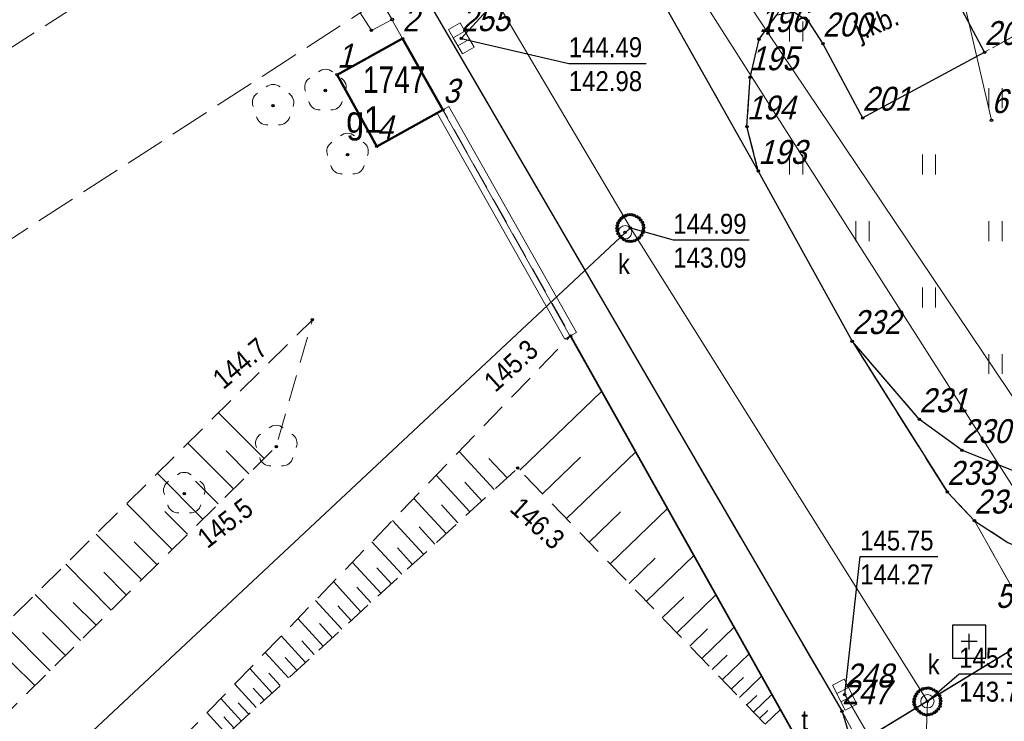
# Model space of a CAD drawing. Header units: metres. Extents: x 5551907 to 5556416, y 5709283 to 5712755.
# Tile 63 of 100: x 5554521 to 5554558, y 5710711 to 5710737. Entities that reach past the tile are written whole.
import ezdxf
from ezdxf.enums import TextEntityAlignment as Align

# ---------------------------------------------------------------- set-up
doc = ezdxf.new("R2010")
doc.units = ezdxf.units.M
for name, pattern in [('1.0_0.5', [1.5, 1, -0.5]), ('1.5_0.5', [2, 1.5, -0.5]), ('219-500', [0]), ('suep_nn_500', [0])]:
    doc.linetypes.add(name, pattern=pattern)
doc.layers.get('0').update_dxf_attribs({"color": 2, "lineweight": 5})
doc.styles.get("Standard").update_dxf_attribs({"font": 'Working1250', "width": 0.75})
doc.linetypes.add('902-500', pattern='A,3.75,0,[1,ksztalty.shx,S=0.5,R=0,X=0,Y=0],3.75', length=7.5)
doc.linetypes.add('otdn_500', pattern='A,5,0,[21,ksztalty.shx,S=0.5,R=0,X=0,Y=0]', length=5)

# ---------------------------------------------------------------- blocks, each defined once
blk = doc.blocks.new('PUNKTBUD')
at = {"color": 0}
blk.add_circle((0, 0), 0.045, dxfattribs=at)
blk = doc.blocks.new('US05')
at = {"color": 0, "linetype": 'Continuous', "lineweight": 13}
for p, q in [((-0.525, -0.25), (-0.525, 0.25)), ((-0.525, 0.25), (-0.175, 0.25)), ((-0.175, -0.25), (-0.175, 0.25)), ((-0.175, 0.25), (0.175, 0.25)), ((0.175, -0.25), (0.175, 0.25)), ((0.175, 0.25), (0.525, 0.25)), ((0.525, -0.25), (0.525, 0.25)), ((-0.525, -0.25), (-0.175, -0.25)), ((-0.175, -0.25), (0.175, -0.25)), ((0.175, -0.25), (0.525, -0.25))]:
    blk.add_line(p, q, dxfattribs=at)
blk = doc.blocks.new('PW01')
at = {"linetype": 'Continuous', "lineweight": 13}
h = blk.add_hatch(color=0, dxfattribs=at)
edge = h.paths.add_edge_path()
edge.add_arc((0, 0), 0.045, 0, 360)
blk = doc.blocks.new('US22')
at = {"color": 0, "linetype": 'Continuous', "lineweight": 13}
blk.add_circle((0, 0), 0.25, dxfattribs=at)
blk = doc.blocks.new('SUEP1')
at = {"color": 0, "linetype": 'Continuous'}
for p, q in [((5, 0), (3.5, 0.5)), ((15, 0), (13.5, 0.5)), ((0, 0), (5, 0)), ((5, 0), (3.5, -0.5)), ((5, 0), (15, 0)), ((15, 0), (13.5, -0.5))]:
    blk.add_line(p, q, dxfattribs=at)
blk = doc.blocks.new('TU04')
at = {"color": 0, "linetype": 'Continuous', "lineweight": 13}
for p, q in [((0, 0), (0, 0.75)), ((0.5, 0), (0.5, 0.75))]:
    blk.add_line(p, q, dxfattribs=at)
blk = doc.blocks.new('OP021')
at = {"linetype": 'Continuous', "lineweight": 13}
h = blk.add_hatch(color=0, dxfattribs=at)
edge = h.paths.add_edge_path()
edge.add_arc((0, 0), 0.05, 0, 360)
at = {"color": 0, "linetype": 'Continuous', "lineweight": 13}
for centre, start, end in [((0, 0.4), 49.272, 130.728), ((-0.38, 0.124), 121.308, 202.548), ((0.38, 0.124), 337.452, 58.692), ((-0.235, -0.324), 193.221, 274.871), ((0.235, -0.324), 265.129, 346.779)]:
    blk.add_arc(centre, 0.4, start, end, dxfattribs=at)
blk = doc.blocks.new('PIKIETAW1891')
at = {"color": 0}
blk.add_circle((0, 0), 0.045, dxfattribs=at)
blk = doc.blocks.new('OSSP')
at = {"color": 0}
for p, q in [((-0.626, 0.625), (-0.626, -0.625)), ((-0.626, 0.625), (-0.626, -0.625)), ((0.624, 0.625), (-0.626, 0.625)), ((0.624, 0.625), (-0.626, 0.625)), ((0.624, -0.625), (0.624, 0.625)), ((0.624, -0.625), (0.624, 0.625)), ((0.3, 0), (-0.3, 0)), ((0.3, 0), (-0.3, 0)), ((0, -0.3), (0, 0.3)), ((0, -0.3), (0, 0.3)), ((-0.626, -0.625), (0.624, -0.625)), ((-0.626, -0.625), (0.624, -0.625))]:
    blk.add_line(p, q, dxfattribs=at)

msp = doc.modelspace()

# ---------------------------------------------------------------- linework, layer by layer
at = {"layer": '000 Inne (niezydentyfikowane)', "color": 7, "linetype": 'CONTINUOUS', "lineweight": 25, "flags": 128}
for points in [[(5554539.93, 5710720.29), (5554543.01, 5710723.26)], [(5554530.31, 5710720.73), (5554528.6, 5710722.45)], [(5554529.16, 5710719.59), (5554527.45, 5710721.31)], [(5554529.74, 5710720.16), (5554528.88, 5710721.02)], [(5554538.97, 5710719.56), (5554537.65, 5710721)], [(5554541.69, 5710718.47), (5554544.29, 5710720.98)], [(5554539.45, 5710720), (5554538.77, 5710720.73)], [(5554540.78, 5710719.4), (5554542.21, 5710720.78)], [(5554528.01, 5710718.45), (5554526.3, 5710720.17)], [(5554538.05, 5710718.72), (5554536.78, 5710720.1)], [(5554528.59, 5710719.02), (5554527.73, 5710719.88)], [(5554538.5, 5710719.14), (5554537.86, 5710719.84)], [(5554526.86, 5710717.31), (5554525.15, 5710719.03)], [(5554537.16, 5710717.91), (5554535.95, 5710719.23)], [(5554537.6, 5710718.31), (5554536.98, 5710718.99)], [(5554527.43, 5710717.88), (5554526.58, 5710718.74)], [(5554542.54, 5710717.59), (5554543.72, 5710718.73)], [(5554543.33, 5710716.77), (5554545.48, 5710718.85)], [(5554536.31, 5710717.13), (5554535.14, 5710718.4)], [(5554525.71, 5710716.17), (5554524, 5710717.89)], [(5554536.73, 5710717.51), (5554536.14, 5710718.16)], [(5554526.28, 5710716.74), (5554525.43, 5710717.6)], [(5554535.49, 5710716.38), (5554534.37, 5710717.6)], [(5554535.9, 5710716.75), (5554535.33, 5710717.37)], [(5554544.7, 5710715.36), (5554546.48, 5710717.08)], [(5554524.56, 5710715.03), (5554522.85, 5710716.76)], [(5554534.71, 5710715.66), (5554533.63, 5710716.83)], [(5554544.04, 5710716.03), (5554545.02, 5710716.98)], [(5554525.13, 5710715.6), (5554524.28, 5710716.46)], [(5554535.1, 5710716.02), (5554534.55, 5710716.62)], [(5554533.95, 5710714.97), (5554532.92, 5710716.1)], [(5554523.41, 5710713.89), (5554521.7, 5710715.62)], [(5554534.33, 5710715.31), (5554533.8, 5710715.89)], [(5554545.83, 5710714.18), (5554547.3, 5710715.61)], [(5554523.99, 5710714.46), (5554523.13, 5710715.32)], [(5554533.23, 5710714.31), (5554532.24, 5710715.39)], [(5554545.29, 5710714.74), (5554546.1, 5710715.52)], [(5554533.59, 5710714.64), (5554533.08, 5710715.19)], [(5554532.54, 5710713.67), (5554531.58, 5710714.71)], [(5554532.88, 5710713.99), (5554532.39, 5710714.52)], [(5554522.26, 5710712.75), (5554520.55, 5710714.48)], [(5554522.84, 5710713.32), (5554521.98, 5710714.19)], [(5554546.32, 5710713.67), (5554546.99, 5710714.32)], [(5554546.77, 5710713.21), (5554547.99, 5710714.39)], [(5554531.87, 5710713.06), (5554530.96, 5710714.06)], [(5554532.2, 5710713.36), (5554531.73, 5710713.87)], [(5554531.23, 5710712.48), (5554530.35, 5710713.43)], [(5554547.54, 5710712.41), (5554548.55, 5710713.38)], [(5554521.69, 5710712.19), (5554520.83, 5710713.05)], [(5554531.54, 5710712.77), (5554531.1, 5710713.25)], [(5554547.17, 5710712.79), (5554547.73, 5710713.33)], [(5554530.61, 5710711.91), (5554529.77, 5710712.83)], [(5554530.92, 5710712.19), (5554530.49, 5710712.66)], [(5554547.88, 5710712.06), (5554548.34, 5710712.5)], [(5554548.19, 5710711.74), (5554549.02, 5710712.55)], [(5554530.02, 5710711.37), (5554529.21, 5710712.25)], [(5554530.31, 5710711.64), (5554529.9, 5710712.09)], [(5554529.46, 5710710.85), (5554528.68, 5710711.7)], [(5554529.74, 5710711.11), (5554529.34, 5710711.54)], [(5554548.46, 5710711.45), (5554548.84, 5710711.82)], [(5554548.72, 5710711.19), (5554549.41, 5710711.86)], [(5554528.91, 5710710.35), (5554528.17, 5710711.17)], [(5554548.95, 5710710.95), (5554549.26, 5710711.26)], [(5554549.16, 5710710.74), (5554549.73, 5710711.29)], [(5554529.18, 5710710.6), (5554528.8, 5710711.02)]]:
    msp.add_lwpolyline(points, dxfattribs=at)
at = {"layer": '217-kontur klasyfikacyjny', "color": 3, "linetype": 'CONTINUOUS', "lineweight": 18, "flags": 128}
msp.add_lwpolyline([(5554551.26, 5710708.56), (5554531.77, 5710743.2)], dxfattribs=at)
at = {"layer": '218-kontur użytku gruntowego', "color": 3, "linetype": 'CONTINUOUS', "lineweight": 18, "flags": 128}
for points in [[(5554551.26, 5710708.56), (5554531.77, 5710743.2)], [(5554531.77, 5710743.2), (5554551.26, 5710708.56)]]:
    msp.add_lwpolyline(points, dxfattribs=at)
at = {"layer": '219-działka ewidencyjna', "color": 7, "linetype": '219-500', "lineweight": 18, "flags": 128}
for points in [[(5554540.56, 5710747.79), (5554558.89, 5710719.02)], [(5554531.77, 5710743.2), (5554551.26, 5710708.56)]]:
    msp.add_lwpolyline(points, dxfattribs=at)
at = {"layer": '312-budynek ewidencyjny', "color": 7, "linetype": 'CONTINUOUS', "lineweight": 50, "flags": 128}
for points in [[(5554533.06, 5710735.16), (5554535.52, 5710736.52)], [(5554535.52, 5710736.52), (5554537.04, 5710733.84)], [(5554534.55, 5710732.47), (5554533.06, 5710735.16)], [(5554537.04, 5710733.84), (5554534.55, 5710732.47)]]:
    msp.add_lwpolyline(points, dxfattribs=at)
at = {"layer": 'chodnik', "color": 7, "linetype": '1.0_0.5', "lineweight": 18, "flags": 128}
for points in [[(5554554.93, 5710740.69), (5554557.41, 5710736.01), (5554562.06, 5710738.58), (5554559.52, 5710743.21)], [(5554547.38, 5710699.78), (5554550.31, 5710702.54), (5554551.51, 5710704.05), (5554552.16, 5710705.41), (5554552.53, 5710707.06), (5554552.63, 5710709.3), (5554552.05, 5710711.22), (5554536.22, 5710738.38), (5554534.52, 5710738.29), (5554535.52, 5710736.52), (5554537.04, 5710733.84), (5554541.84, 5710725.34), (5554551.26, 5710708.56), (5554528.82, 5710684.19), (5554530.25, 5710683.47)]]:
    msp.add_lwpolyline(points, close=True, dxfattribs=at)
at = {"layer": 'jezdnia', "color": 7, "linetype": '1.5_0.5', "lineweight": 18, "flags": 128}
for points in [[(5554518.33, 5710769.05), (5554532.95, 5710743.99), (5554536.22, 5710738.38), (5554552.05, 5710711.22), (5554560.73, 5710695.29), (5554561.92, 5710693.81), (5554569.6, 5710680.85), (5554575.73, 5710670.65), (5554603.83, 5710627.01), (5554609.82, 5710629.69), (5554596.71, 5710647.84), (5554578.75, 5710672.96), (5554575.45, 5710680.03), (5554574.11, 5710683.4), (5554573.92, 5710684.32), (5554574.13, 5710685.01), (5554574.57, 5710685.19), (5554574.89, 5710691.25), (5554574.9, 5710691.73), (5554573.99, 5710692.3), (5554571.83, 5710693.35), (5554570.46, 5710694.21), (5554569.64, 5710695.02), (5554566.41, 5710700.42), (5554565.96, 5710701.56), (5554565.65, 5710703.1), (5554557.03, 5710718.39), (5554556.01, 5710719.47), (5554552.43, 5710725.14), (5554548.9, 5710731.54), (5554542.14, 5710743.53), (5554541.8, 5710744.15), (5554539.98, 5710747.24), (5554537.84, 5710750.92), (5554526.91, 5710768.76), (5554523.93, 5710773.48)], [(5554583.32, 5710757.25), (5554582.15, 5710756.16), (5554581.15, 5710755.44), (5554580.04, 5710754.99), (5554578.58, 5710754.93), (5554574.16, 5710755.21), (5554571.79, 5710755.2), (5554569.58, 5710754.97), (5554567.72, 5710754.49), (5554565.98, 5710753.71), (5554555.53, 5710748.09), (5554551.94, 5710746.1), (5554545.43, 5710742.72), (5554544.88, 5710742.57), (5554544.11, 5710742.58), (5554543.22, 5710742.82), (5554542.14, 5710743.53), (5554548.9, 5710731.54), (5554548.47, 5710733.21), (5554548.59, 5710735.06), (5554548.93, 5710736.5), (5554549.6, 5710737.42), (5554549.85, 5710737.86), (5554550.17, 5710738.11), (5554554.93, 5710740.69), (5554559.52, 5710743.21), (5554569.53, 5710748.58), (5554570.15, 5710748.98), (5554570.99, 5710749), (5554571.98, 5710748.64), (5554573.22, 5710747.8), (5554574.58, 5710746.23), (5554575.17, 5710745.04), (5554575.37, 5710743.43), (5554575.1, 5710742.43)], [(5554557.03, 5710718.39), (5554565.65, 5710703.1), (5554565.71, 5710705.01), (5554566.29, 5710707.16), (5554566.78, 5710708.15), (5554567.85, 5710709.44), (5554569.93, 5710712.16), (5554571.95, 5710715.14), (5554573.35, 5710717.47), (5554574.34, 5710719.45), (5554575.76, 5710723.25), (5554577.25, 5710728.01), (5554577.94, 5710729.93), (5554579.03, 5710731.87), (5554580.33, 5710733.32), (5554587.63, 5710749.73), (5554588.09, 5710751.34), (5554588.86, 5710752.96), (5554583.32, 5710757.25), (5554575.1, 5710742.43), (5554571.11, 5710732), (5554568.07, 5710723.54), (5554566.52, 5710719.85), (5554565.82, 5710718.82), (5554564.49, 5710717.74), (5554562.71, 5710716.87), (5554561.36, 5710716.68), (5554559.8, 5710716.93), (5554558.29, 5710717.57)], [(5554531.77, 5710743.2), (5554510.73, 5710729.75), (5554475.99, 5710709.85), (5554447.06, 5710693.26), (5554443.23, 5710699.15), (5554462.23, 5710712.32), (5554460.21, 5710715.22), (5554440.32, 5710701.85), (5554425.74, 5710692.16), (5554418.39, 5710702.98), (5554417.67, 5710704.05), (5554413.74, 5710698.54), (5554422.18, 5710685.91), (5554422.24, 5710683.26), (5554414.67, 5710678.37), (5554411.17, 5710678.91), (5554409.54, 5710677.7), (5554408.06, 5710674.21), (5554399.4, 5710668.24), (5554396.78, 5710667.91), (5554395.38, 5710669.36), (5554394.89, 5710669.03), (5554395.46, 5710668.22), (5554394.01, 5710667.3), (5554393.51, 5710668.1), (5554393.08, 5710667.81), (5554391.94, 5710669.33), (5554375.03, 5710657.88), (5554384.19, 5710648.99), (5554388.23, 5710645.06), (5554389.36, 5710643.96), (5554394.67, 5710650.04), (5554402.1, 5710659.1), (5554430.11, 5710677.61), (5554434.38, 5710680.2), (5554449.14, 5710687.47), (5554480.13, 5710704.87), (5554485.07, 5710707.73), (5554505.9, 5710719.35), (5554533.93, 5710737.49), (5554534.71, 5710737.99), (5554534.52, 5710738.29), (5554532.01, 5710742.81)], [(5554549.6, 5710737.42), (5554550.25, 5710737.52), (5554550.77, 5710737.18), (5554551.33, 5710736.33), (5554552.82, 5710733.54), (5554557.41, 5710736.01), (5554554.93, 5710740.69), (5554550.17, 5710738.11), (5554549.85, 5710737.86)], [(5554568.07, 5710723.54), (5554566.61, 5710721.82), (5554564.93, 5710720.73), (5554563, 5710720.02), (5554561.23, 5710719.81), (5554558.9, 5710720.1), (5554556.56, 5710721.04), (5554554.96, 5710722.2), (5554552.43, 5710725.14), (5554556.01, 5710719.47), (5554557.03, 5710718.39), (5554558.29, 5710717.57), (5554559.8, 5710716.93), (5554561.36, 5710716.68), (5554562.71, 5710716.87), (5554564.49, 5710717.74), (5554565.82, 5710718.82), (5554566.52, 5710719.85)], [(5554552.05, 5710711.22), (5554552.63, 5710709.3), (5554552.53, 5710707.06), (5554552.16, 5710705.41), (5554551.51, 5710704.05), (5554550.31, 5710702.54), (5554547.38, 5710699.78), (5554530.25, 5710683.47), (5554518.24, 5710671.52), (5554515.19, 5710668.72), (5554512.43, 5710666.27), (5554509.44, 5710663.6), (5554503.12, 5710658.09), (5554494.7, 5710651.01), (5554489.25, 5710646.55), (5554488.04, 5710645.72), (5554487.11, 5710645.3), (5554485.69, 5710644.79), (5554478.94, 5710642.57), (5554477.43, 5710642.29), (5554475.08, 5710642.25), (5554473.42, 5710642.28), (5554472.43, 5710638.71), (5554473.93, 5710638.51), (5554474.43, 5710637.77), (5554474.72, 5710636.97), (5554474.66, 5710636.42), (5554473.93, 5710635.73), (5554466.73, 5710630.76), (5554450.45, 5710621.12), (5554425.4, 5710609.05), (5554418.6, 5710605.89), (5554417.15, 5710605.26), (5554415.76, 5710605.21), (5554414.27, 5710606.27), (5554419.6, 5710598.38), (5554419.68, 5710600.26), (5554420.54, 5710601.39), (5554426.32, 5710604.38), (5554450.17, 5710615.94), (5554455.64, 5710618.96), (5554457.51, 5710620.02), (5554470.33, 5710627.61), (5554480.55, 5710633.59), (5554490.93, 5710638.9), (5554493.53, 5710640.11), (5554500.28, 5710648.12), (5554500.93, 5710648.88), (5554511.72, 5710657.89), (5554514.76, 5710660.52), (5554517.05, 5710662.45), (5554519.99, 5710665.18), (5554525.09, 5710670.03), (5554526.61, 5710671.37), (5554527.35, 5710672.08), (5554528.16, 5710672.64), (5554535.47, 5710679.96), (5554536.25, 5710680.82), (5554537.58, 5710682.07), (5554542.1, 5710686.33), (5554551.5, 5710695.18), (5554553.01, 5710696.3), (5554554.52, 5710697.03), (5554556.44, 5710697.5), (5554558.78, 5710696.84), (5554560.73, 5710695.29)]]:
    msp.add_lwpolyline(points, close=True, dxfattribs=at)
at = {"layer": 'krawężnik', "color": 7, "linetype": 'CONTINUOUS', "lineweight": 25, "flags": 128}
for points in [[(5554542.14, 5710743.53), (5554548.9, 5710731.54)], [(5554552.82, 5710733.54), (5554557.41, 5710736.01), (5554554.93, 5710740.69)], [(5554536.22, 5710738.38), (5554552.05, 5710711.22), (5554552.63, 5710709.3), (5554552.53, 5710707.06), (5554552.16, 5710705.41), (5554551.51, 5710704.05), (5554550.31, 5710702.54), (5554547.38, 5710699.78), (5554530.25, 5710683.47)], [(5554549.6, 5710737.42), (5554550.25, 5710737.52), (5554550.77, 5710737.18), (5554551.33, 5710736.33), (5554552.82, 5710733.54)], [(5554548.9, 5710731.54), (5554548.47, 5710733.21), (5554548.59, 5710735.06), (5554548.93, 5710736.5), (5554549.6, 5710737.42)], [(5554548.9, 5710731.54), (5554552.43, 5710725.14)], [(5554568.07, 5710723.54), (5554566.61, 5710721.82), (5554564.93, 5710720.73), (5554563, 5710720.02), (5554561.23, 5710719.81), (5554558.9, 5710720.1), (5554556.56, 5710721.04), (5554554.96, 5710722.2), (5554552.43, 5710725.14)], [(5554552.43, 5710725.14), (5554556.01, 5710719.47), (5554557.03, 5710718.39), (5554558.29, 5710717.57), (5554559.8, 5710716.93), (5554561.36, 5710716.68), (5554562.71, 5710716.87), (5554564.49, 5710717.74), (5554565.82, 5710718.82), (5554566.52, 5710719.85), (5554568.07, 5710723.54)]]:
    msp.add_lwpolyline(points, dxfattribs=at)
at = {"layer": 'ogrodzenie trwałe', "color": 7, "linetype": '902-500', "lineweight": 35, "flags": 128}
msp.add_lwpolyline([(5554526.67, 5710682.37), (5554551.26, 5710708.56), (5554541.84, 5710725.34)], dxfattribs=at)
at = {"layer": 'podpora (poligon)', "color": 7, "linetype": 'CONTINUOUS', "lineweight": 18, "flags": 128}
msp.add_lwpolyline([(5554535.13, 5710737.24), (5554534.71, 5710737.99), (5554533.93, 5710737.49), (5554534.35, 5710736.83)], close=True, dxfattribs=at)
at = {"layer": 'przewód elektroenergetyczny niskiego napięcia', "color": 1, "linetype": 'suep_nn_500', "lineweight": 18, "flags": 128}
for points in [[(5554549.02, 5710707.82), (5554592.74, 5710734.42)], [(5554592.74, 5710734.42), (5554549.02, 5710707.82)]]:
    msp.add_lwpolyline(points, dxfattribs=at)
at = {"layer": 'przewód kanalizacyjny', "color": 34, "linetype": 'CONTINUOUS', "lineweight": 18, "flags": 128}
for points in [[(5554554.89, 5710701.21), (5554555.26, 5710711.6), (5554544.09, 5710729.4), (5554535.91, 5710743.26), (5554545.02, 5710749.67)], [(5554537.73, 5710736.53), (5554547.49, 5710747.18)], [(5554500.31, 5710688.46), (5554544.09, 5710729.4)], [(5554552.15, 5710711.85), (5554556.08, 5710705.11)]]:
    msp.add_lwpolyline(points, dxfattribs=at)
at = {"layer": 'przewód telekomunikacyjny podziemny', "color": 30, "linetype": 'CONTINUOUS', "lineweight": 18, "flags": 128}
msp.add_lwpolyline([(5554296.92, 5710834.75), (5554307.75, 5710833.84), (5554317.21, 5710833.83), (5554356.9, 5710836.65), (5554361, 5710837.04), (5554369.52, 5710837.23), (5554386.11, 5710836.9), (5554394.5, 5710835.65), (5554412.61, 5710830.86), (5554421.2, 5710828.39), (5554430.33, 5710825.06), (5554451.4, 5710816.48), (5554464.2, 5710811), (5554481.18, 5710802.85), (5554496.83, 5710794.44), (5554506.51, 5710787.97), (5554515.88, 5710781.61), (5554520.23, 5710777.65), (5554530.54, 5710765.02), (5554534.16, 5710759.48), (5554549.27, 5710736.72), (5554562.12, 5710717.62), (5554571.48, 5710700.1)], dxfattribs=at)
at = {"layer": 'przewód wodociągowy', "color": 5, "linetype": 'CONTINUOUS', "lineweight": 18, "flags": 128}
msp.add_lwpolyline([(5554549.9, 5710755.81), (5554550.84, 5710753.63), (5554554.47, 5710747.23), (5554557.67, 5710733.45)], dxfattribs=at)
at = {"layer": 'rzedna-Atr2', "color": 7, "flags": 128}
for points in [[(5554537.73, 5710736.53), (5554541.77, 5710735.59), (5554544.687, 5710735.59)], [(5554544.09, 5710729.4), (5554545.7, 5710728.95), (5554548.554, 5710728.95)], [(5554552.15, 5710711.85), (5554552.73, 5710717.04), (5554555.653, 5710717.04)], [(5554555.26, 5710711.6), (5554556.45, 5710712.63), (5554559.336, 5710712.63)]]:
    msp.add_lwpolyline(points, dxfattribs=at)
at = {"layer": 'skarpa nieumocniona', "color": 7, "linetype": '1.0_0.5', "lineweight": 18, "flags": 128}
for points in [[(5554507.54, 5710701.58), (5554509.24, 5710699.86), (5554530.77, 5710721.18), (5554532.13, 5710725.95)], [(5554507.54, 5710701.58), (5554509.24, 5710699.86), (5554530.77, 5710721.18), (5554532.13, 5710725.95)], [(5554515.78, 5710698.33), (5554539.85, 5710720.37), (5554551.26, 5710708.56), (5554541.84, 5710725.34)], [(5554515.78, 5710698.33), (5554539.85, 5710720.37), (5554551.26, 5710708.56), (5554541.84, 5710725.34)]]:
    msp.add_lwpolyline(points, close=True, dxfattribs=at)
at = {"layer": 'studnia kanalizacyjna', "color": 34, "linetype": 'CONTINUOUS', "lineweight": 18, "flags": 128}
for points in [[(5554543.95, 5710728.91), (5554543.85, 5710728.96), (5554543.77, 5710729.02), (5554543.7, 5710729.1), (5554543.63, 5710729.19), (5554543.6, 5710729.29), (5554543.59, 5710729.39), (5554543.6, 5710729.49), (5554543.62, 5710729.59), (5554543.68, 5710729.68), (5554543.75, 5710729.76), (5554543.83, 5710729.82), (5554543.93, 5710729.87), (5554544.03, 5710729.9), (5554544.13, 5710729.9), (5554544.23, 5710729.88), (5554544.33, 5710729.83), (5554544.41, 5710729.77), (5554544.48, 5710729.7), (5554544.54, 5710729.61), (5554544.58, 5710729.51), (5554544.59, 5710729.41), (5554544.58, 5710729.31), (5554544.55, 5710729.21), (5554544.5, 5710729.12), (5554544.43, 5710729.03), (5554544.35, 5710728.97), (5554544.25, 5710728.92), (5554544.15, 5710728.9), (5554544.05, 5710728.9)], [(5554555.76, 5710711.61), (5554555.75, 5710711.51), (5554555.73, 5710711.41), (5554555.67, 5710711.31), (5554555.6, 5710711.23), (5554555.52, 5710711.17), (5554555.42, 5710711.12), (5554555.32, 5710711.1), (5554555.22, 5710711.09), (5554555.12, 5710711.11), (5554555.02, 5710711.16), (5554554.94, 5710711.22), (5554554.87, 5710711.3), (5554554.81, 5710711.39), (5554554.77, 5710711.48), (5554554.76, 5710711.58), (5554554.77, 5710711.68), (5554554.8, 5710711.79), (5554554.85, 5710711.88), (5554554.92, 5710711.96), (5554555, 5710712.02), (5554555.1, 5710712.07), (5554555.2, 5710712.09), (5554555.3, 5710712.1), (5554555.4, 5710712.08), (5554555.5, 5710712.03), (5554555.58, 5710711.97), (5554555.65, 5710711.89), (5554555.72, 5710711.81), (5554555.75, 5710711.71)]]:
    msp.add_lwpolyline(points, close=True, dxfattribs=at)
at = {"layer": 'trawnik', "color": 7, "linetype": '1.0_0.5', "lineweight": 18, "flags": 128}
msp.add_lwpolyline([(5554549.6, 5710737.42), (5554548.93, 5710736.5), (5554548.59, 5710735.06), (5554548.47, 5710733.21), (5554548.9, 5710731.54), (5554552.43, 5710725.14), (5554554.96, 5710722.2), (5554556.56, 5710721.04), (5554558.9, 5710720.1), (5554561.23, 5710719.81), (5554563, 5710720.02), (5554564.93, 5710720.73), (5554566.61, 5710721.82), (5554568.07, 5710723.54), (5554571.11, 5710732), (5554575.1, 5710742.43), (5554575.37, 5710743.43), (5554575.17, 5710745.04), (5554574.58, 5710746.23), (5554573.22, 5710747.8), (5554571.98, 5710748.64), (5554570.99, 5710749), (5554570.15, 5710748.98), (5554569.53, 5710748.58), (5554569.32, 5710748), (5554569.3, 5710747.24), (5554569.54, 5710746.43), (5554571.11, 5710743.5), (5554562.06, 5710738.58), (5554557.41, 5710736.01), (5554552.82, 5710733.54), (5554551.33, 5710736.33), (5554550.77, 5710737.18), (5554550.25, 5710737.52)], close=True, dxfattribs=at)
at = {"layer": 'ściana oporowa (linia)', "color": 0, "lineweight": 18}
for p, q in [((5554536.822, 5710733.717), (5554537.04, 5710733.84)), ((5554541.622, 5710725.217), (5554536.822, 5710733.717)), ((5554541.622, 5710725.217), (5554541.84, 5710725.34))]:
    msp.add_line(p, q, dxfattribs=at)
at = {"layer": 'ściana oporowa (linia)', "color": 0, "linetype": 'otdn_500', "lineweight": 18}
for p, q in [((5554537.258, 5710733.963), (5554537.04, 5710733.84)), ((5554542.058, 5710725.463), (5554537.258, 5710733.963)), ((5554542.058, 5710725.463), (5554541.84, 5710725.34))]:
    msp.add_line(p, q, dxfattribs=at)

# ---------------------------------------------------------------- block references
at = {"layer": 'drzewo liściaste', "color": 94, "linetype": 'CONTINUOUS', "lineweight": 18}
for p in [(5554532.62, 5710734.57), (5554530.65, 5710734), (5554533.45, 5710732.16), (5554530.77, 5710721.18), (5554527.31, 5710719.41)]:
    msp.add_blockref('OP021', p, dxfattribs=at)
at = {"layer": 'kratka ściekowa', "color": 34, "linetype": 'CONTINUOUS', "lineweight": 18}
for p, rotation in [((5554537.73, 5710736.53), 300.01), ((5554552.15, 5710711.85), 116.937)]:
    msp.add_blockref('US05', p, dxfattribs=dict(at, rotation=rotation))
at = {"layer": 'pikieta naturalna', "color": 7, "linetype": 'CONTINUOUS', "lineweight": 13}
for p in [(5554532.13, 5710725.95), (5554541.84, 5710725.34), (5554530.77, 5710721.18), (5554539.85, 5710720.37)]:
    msp.add_blockref('PW01', p, dxfattribs=at)
at = {"layer": 'przewód elektroenergetyczny niskiego napięcia', "color": 1, "linetype": 'CONTINUOUS', "lineweight": 18, "rotation": 31.317}
msp.add_blockref('SUEP1', (5554549.02, 5710707.82), dxfattribs=at)
at = {"layer": 'Punkt budynku', "color": 5, "linetype": 'CONTINUOUS', "lineweight": 18}
for p in [(5554535.52, 5710736.52), (5554533.06, 5710735.16), (5554537.04, 5710733.84), (5554534.55, 5710732.47)]:
    msp.add_blockref('PUNKTBUD', p, dxfattribs=at)
at = {"layer": 'Punkt roboczy BDOT GESUT K1', "color": 6, "linetype": 'CONTINUOUS', "lineweight": 18}
for p in [(5554535.13, 5710737.24), (5554550.77, 5710737.18), (5554550.77, 5710737.18), (5554550.77, 5710737.18), (5554534.35, 5710736.83), (5554549.27, 5710736.72), (5554535.52, 5710736.52), (5554537.73, 5710736.53), (5554537.73, 5710736.53), (5554548.93, 5710736.5), (5554548.93, 5710736.5), (5554548.93, 5710736.5), (5554551.33, 5710736.33), (5554551.33, 5710736.33), (5554551.33, 5710736.33), (5554557.41, 5710736.01), (5554557.41, 5710736.01), (5554557.41, 5710736.01), (5554557.41, 5710736.01), (5554548.59, 5710735.06), (5554548.59, 5710735.06), (5554548.59, 5710735.06), (5554532.62, 5710734.57), (5554530.65, 5710734), (5554537.04, 5710733.84), (5554537.04, 5710733.84), (5554552.82, 5710733.54), (5554552.82, 5710733.54), (5554552.82, 5710733.54), (5554552.82, 5710733.54), (5554557.67, 5710733.45), (5554548.47, 5710733.21), (5554548.47, 5710733.21), (5554548.47, 5710733.21), (5554533.45, 5710732.16), (5554548.9, 5710731.54), (5554548.9, 5710731.54), (5554548.9, 5710731.54), (5554548.9, 5710731.54), (5554548.9, 5710731.54), (5554548.9, 5710731.54), (5554543.68, 5710729.68), (5554543.75, 5710729.76), (5554543.83, 5710729.82), (5554543.93, 5710729.87), (5554544.03, 5710729.9), (5554544.13, 5710729.9), (5554544.23, 5710729.88), (5554544.33, 5710729.83), (5554544.41, 5710729.77), (5554544.48, 5710729.7), (5554543.59, 5710729.39), (5554543.6, 5710729.49), (5554543.6, 5710729.29), (5554543.62, 5710729.59), (5554544.09, 5710729.4), (5554544.09, 5710729.4), (5554544.54, 5710729.61), (5554544.58, 5710729.51), (5554544.58, 5710729.31), (5554544.59, 5710729.41), (5554543.63, 5710729.19), (5554543.7, 5710729.1), (5554543.77, 5710729.02), (5554543.85, 5710728.96), (5554543.89, 5710729.24), (5554543.95, 5710728.91), (5554544.05, 5710728.9), (5554544.15, 5710728.9), (5554544.25, 5710728.92), (5554544.35, 5710728.97), (5554544.43, 5710729.03), (5554544.5, 5710729.12), (5554544.55, 5710729.21), (5554532.13, 5710725.95), (5554532.13, 5710725.95), (5554541.84, 5710725.34), (5554541.84, 5710725.34), (5554541.84, 5710725.34), (5554541.84, 5710725.34), (5554541.84, 5710725.34), (5554552.43, 5710725.14), (5554552.43, 5710725.14), (5554552.43, 5710725.14), (5554552.43, 5710725.14), (5554552.43, 5710725.14), (5554552.43, 5710725.14), (5554554.96, 5710722.2), (5554554.96, 5710722.2), (5554554.96, 5710722.2), (5554530.77, 5710721.18), (5554530.77, 5710721.18), (5554530.77, 5710721.18), (5554556.56, 5710721.04), (5554556.56, 5710721.04), (5554556.56, 5710721.04), (5554539.85, 5710720.37), (5554539.85, 5710720.37), (5554527.31, 5710719.41), (5554556.01, 5710719.47), (5554556.01, 5710719.47), (5554556.01, 5710719.47), (5554557.03, 5710718.39), (5554557.03, 5710718.39), (5554557.03, 5710718.39), (5554557.03, 5710718.39), (5554552.15, 5710711.85), (5554552.15, 5710711.85), (5554554.85, 5710711.88), (5554554.92, 5710711.96), (5554555, 5710712.02), (5554555.1, 5710712.07), (5554555.2, 5710712.09), (5554555.3, 5710712.1), (5554555.4, 5710712.08), (5554555.5, 5710712.03), (5554555.58, 5710711.97), (5554555.65, 5710711.89), (5554554.76, 5710711.58), (5554554.77, 5710711.68), (5554554.77, 5710711.48), (5554554.8, 5710711.79), (5554555.26, 5710711.6), (5554555.26, 5710711.6), (5554555.72, 5710711.81), (5554555.75, 5710711.71), (5554555.75, 5710711.51), (5554555.76, 5710711.61), (5554552.05, 5710711.22), (5554552.05, 5710711.22), (5554552.05, 5710711.22), (5554552.05, 5710711.22), (5554554.81, 5710711.39), (5554554.87, 5710711.3), (5554554.94, 5710711.22), (5554555.02, 5710711.16), (5554555.12, 5710711.11), (5554555.42, 5710711.12), (5554555.52, 5710711.17), (5554555.6, 5710711.23), (5554555.67, 5710711.31), (5554555.73, 5710711.41), (5554555.22, 5710711.09), (5554555.32, 5710711.1)]:
    msp.add_blockref('PIKIETAW1891', p, dxfattribs=at)
at = {"layer": 'rzedna', "color": 34, "linetype": 'CONTINUOUS', "lineweight": 18}
for p, rotation in [((5554537.73, 5710736.53), 300.01), ((5554552.15, 5710711.85), 116.937)]:
    msp.add_blockref('PW01', p, dxfattribs=dict(at, rotation=rotation))
for p in [(5554544.09, 5710729.4), (5554555.26, 5710711.6)]:
    msp.add_blockref('PW01', p, dxfattribs=at)
at = {"layer": 'Szczegółowa osnowa geodezyjna pozioma', "color": 7, "linetype": 'CONTINUOUS', "lineweight": 18}
msp.add_blockref('OSSP', (5554556.832, 5710713.843), dxfattribs=at)
at = {"layer": 'trawnik', "color": 7, "linetype": 'CONTINUOUS', "lineweight": 18}
for p in [(5554550.069, 5710736.409), (5554557.569, 5710733.909), (5554550.069, 5710731.409), (5554555.069, 5710731.409), (5554552.569, 5710728.909), (5554557.569, 5710728.909), (5554555.069, 5710726.409), (5554557.569, 5710723.909)]:
    msp.add_blockref('TU04', p, dxfattribs=at)
at = {"layer": 'właz do komory lub kanału - okrągły', "color": 7, "linetype": 'CONTINUOUS', "lineweight": 18}
for p in [(5554543.89, 5710729.24), (5554555.26, 5710711.6)]:
    msp.add_blockref('US22', p, dxfattribs=at)

# ---------------------------------------------------------------- texts
at = {"layer": '312-oznaczenie budynku ewidencyjnego', "color": 7, "linetype": 'CONTINUOUS', "lineweight": 18, "width": 0.79}
msp.add_text('1747', height=1, dxfattribs=at).set_placement((5554534.03, 5710735.48), align=Align.TOP_LEFT)
at = {"layer": '312-oznaczenie budynku ewidencyjnego-Atr117', "color": 7, "width": 0.9}
msp.add_text('g1', height=1, dxfattribs=at).set_placement((5554534.07, 5710733.48), align=Align.MIDDLE_CENTER)
at = {"layer": 'jezdnia-Atr17', "color": 7, "width": 0.9}
msp.add_text('j.kb.', height=0.75, rotation=22.804, dxfattribs=at).set_placement((5554552.73, 5710736.43))
at = {"layer": 'pikieta naturalna-Atr2', "color": 7, "width": 0.9}
for s, rotation, p in [('144.7', 39.971, (5554528.78, 5710723.3)), ('145.3', 42.225, (5554539.01, 5710723.19)), ('145.5', 37.735, (5554528.18, 5710717.32)), ('146.3', 317.651, (5554539.51, 5710718.78))]:
    msp.add_text(s, height=0.75, rotation=rotation, dxfattribs=at).set_placement(p)
at = {"layer": 'Punkt budynku-Atr104', "color": 5, "oblique": 15, "width": 0.9}
for s, p in [('2', (5554535.52, 5710736.52)), ('1', (5554533.06, 5710735.16)), ('3', (5554537.04, 5710733.84)), ('4', (5554534.55, 5710732.47))]:
    msp.add_text(s, height=0.9, dxfattribs=at).set_placement(p, align=Align.BOTTOM_LEFT)
at = {"layer": 'Punkt roboczy BDOT GESUT K1-Atr103', "color": 6, "oblique": 15, "width": 0.9}
for s, p in [('255', (5554537.73, 5710736.53)), ('255', (5554537.73, 5710736.53)), ('196', (5554548.93, 5710736.5)), ('200', (5554551.33, 5710736.33)), ('202', (5554557.41, 5710736.01)), ('195', (5554548.59, 5710735.06)), ('201', (5554552.82, 5710733.54)), ('201', (5554552.82, 5710733.54)), ('6', (5554557.67, 5710733.45)), ('194', (5554548.47, 5710733.21)), ('193', (5554548.9, 5710731.54)), ('193', (5554548.9, 5710731.54)), ('193', (5554548.9, 5710731.54)), ('232', (5554552.43, 5710725.14)), ('232', (5554552.43, 5710725.14)), ('232', (5554552.43, 5710725.14)), ('231', (5554554.96, 5710722.2)), ('230', (5554556.56, 5710721.04)), ('233', (5554556.01, 5710719.47)), ('234', (5554557.03, 5710718.39)), ('248', (5554552.15, 5710711.85)), ('248', (5554552.15, 5710711.85)), ('247', (5554552.05, 5710711.22))]:
    msp.add_text(s, height=0.9, dxfattribs=at).set_placement(p, align=Align.BOTTOM_LEFT)
at = {"layer": 'rzedna-Atr2', "color": 34, "width": 0.9}
for s, p in [('144.49', (5554541.77, 5710735.598)), ('144.99', (5554545.7, 5710728.958)), ('145.75', (5554552.73, 5710717.048)), ('145.88', (5554556.45, 5710712.638))]:
    msp.add_text(s, height=0.75, dxfattribs=at).set_placement(p, align=Align.BOTTOM_LEFT)
at = {"layer": 'rzedna-Atr3', "color": 34, "width": 0.9}
for s, p in [('142.98', (5554541.77, 5710734.322)), ('143.09', (5554545.7, 5710727.683)), ('144.27', (5554552.73, 5710715.772)), ('143.78', (5554556.45, 5710711.362))]:
    msp.add_text(s, height=0.75, dxfattribs=at).set_placement(p, align=Align.BOTTOM_LEFT)
at = {"layer": 'szafa telekomunikacyjna lub kontener-Atr17', "color": 30, "width": 0.9}
msp.add_text('t', height=0.75, dxfattribs=at).set_placement((5554550.52, 5710710.52))
at = {"layer": 'Szczegółowa osnowa geodezyjna pozioma-Atr103', "color": 7, "oblique": 15, "width": 0.9}
msp.add_text('5.158.27.1.11340', height=0.9, dxfattribs=at).set_placement((5554557.832, 5710714.843), align=Align.BOTTOM_LEFT)
at = {"layer": 'właz do komory lub kanału - okrągły-Atr17', "color": 7, "width": 0.9}
for p in [(5554543.62, 5710727.67), (5554555.27, 5710712.62)]:
    msp.add_text('k', height=0.75, dxfattribs=at).set_placement(p)

doc.saveas('drawing.dxf')
